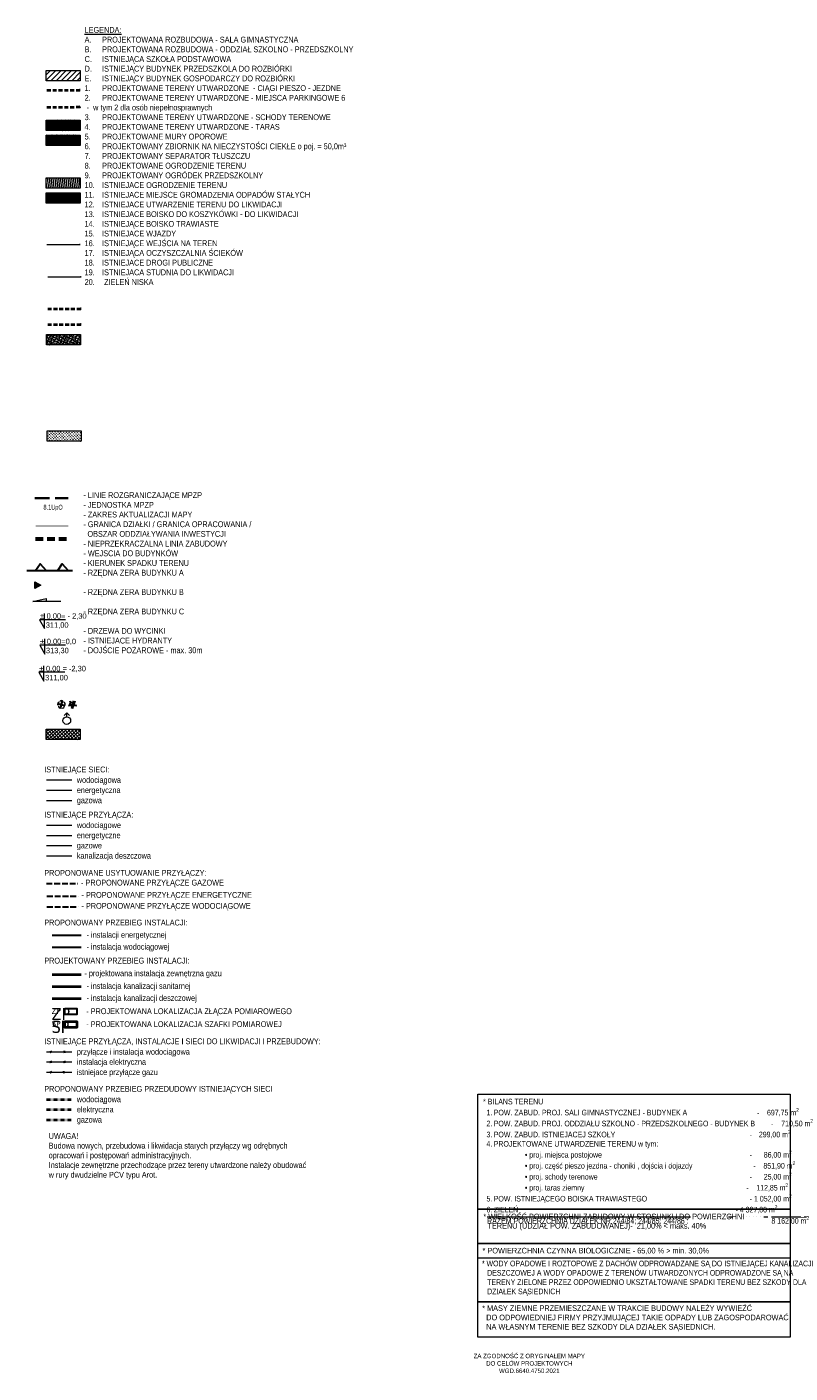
# Model space of a CAD drawing. Header units: metres. Extents: x 6550355 to 6577657, y 5511142 to 5548169.
# Tile 20 of 21: x 6551378 to 6551575, y 5511142 to 5511489. Entities that reach past the tile are written whole.
import ezdxf

# ---------------------------------------------------------------- set-up
doc = ezdxf.new("R2010")
doc.units = ezdxf.units.M
for name, pattern in [('1.5_0.5', [2, 1.5, -0.5]), ('13', [3.5, 2, -0.7, 0.1, -0.7]), ('2_BUBZ02G', [1.75, 1.25, -0.5]), ('2_PTRW01', [1, 0.5, -0.5]), ('4_1', [0]), ('4_SUPG_01', [0]), ('DASHED', [0.75, 0.5, -0.25]), ('LTYPE_13', [100, 67, -33])]:
    doc.linetypes.add(name, pattern=pattern)
doc.layers.get('0').update_dxf_attribs({"lineweight": 0})
for name, color, linetype, lineweight, true_color in [('___AZ_GRANICA TERENU', 7, 'Continuous', 40, 0x4f830c), ('___AZ_WYBURZENIA', 7, 'DASHED', 30, 0x990000), ('___AZ_ZIELEŃ', 7, 'Continuous', 9, 0x74a53b)]:
    doc.layers.add(name, color=color, linetype=linetype, lineweight=lineweight, true_color=true_color)
for name, color, linetype, lineweight in [('___AZ_INSTALACJE', 7, 'Continuous', 40), ('___AZ_OPISY', 7, 'Continuous', 15), ('___AZ_OPISY @ 1', 7, 'Continuous', 15), ('___AZ_OPISY @ 2', 7, 'Continuous', 15), ('___AZ_UTWARDZENIE - KRESKOWANIE', 7, 'Continuous', 9), ('ks', 36, 'Continuous', 18), ('MPZP', 4, 'Continuous', 18), ('SUPG_L_2', 52, '4_SUPG_01', 18)]:
    doc.layers.add(name, color=color, linetype=linetype, lineweight=lineweight)
for name, color, linetype in [('hydrant (punkt)', 7, 'Continuous'), ('LINIE_ENERG', 7, 'Continuous'), ('LINIE_WODA', 7, 'Continuous'), ('ZASIEG', 7, 'Continuous')]:
    doc.layers.add(name, color=color, linetype=linetype)
doc.styles.add('PROSTY', font='arial.ttf', dxfattribs={"height": 15})
doc.styles.get("Standard").update_dxf_attribs({"font": 'arial.ttf'})
doc.styles.add('waldi', font='tahoma.ttf')
doc.styles.add('ZAG 1', font='ARIALN.TTF', dxfattribs={"height": 2})
doc.linetypes.add('OGRODZENIE2', pattern='A,6.35,-2.54,[132,ltypeshp.shx,S=2.54,R=0,X=-2.54,Y=0],-2.54,25.4', length=36.83)
pattern_1 = [(51.3851082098, (0, 0), (-0.0319584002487, 0.2855856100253), [0.6096, -0.2032]), (141.3851082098, (0.12681, 0.15877), (-0.0319584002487, 0.2855856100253), [0.6096, -0.2032])]

# ---------------------------------------------------------------- blocks, each defined once
blk = doc.blocks.new('*U144')
at = {"layer": '___AZ_OPISY @ 1', "insert": (6551384.41, 5511236.01), "char_height": 1.555, "width": 62.9201, "attachment_point": 1, "style": 'waldi'}
blk.add_mtext('ZP', dxfattribs=at)
at = {"layer": '___AZ_OPISY @ 2', "insert": (6551384.41, 5511236.01), "char_height": 3.11, "width": 125.8401, "attachment_point": 1, "style": 'waldi'}
blk.add_mtext('ZP', dxfattribs=at)
blk = doc.blocks.new('US02')
at = {"color": 0, "linetype": 'Continuous', "lineweight": 13}
for p, q in [((0, 1), (-0.353, 0.647)), ((0, 0.5), (0, 1)), ((0, 1), (0.354, 0.647))]:
    blk.add_line(p, q, dxfattribs=at)
blk.add_circle((0, 0), 0.5, dxfattribs=at)
blk = doc.blocks.new('1_OBOP02_01')
at = {"linetype": 'Continuous'}
blk.add_circle((0, 0), 0.06, dxfattribs=at)
for centre, start, end in [((-0.48, 0.15), 102.1445, 221.86), ((0, 0.5), 30.1401, 149.8599), ((0.48, 0.15), 318.14, 77.8555), ((-0.29, -0.4), 174.1482, 293.8542), ((0.29, -0.4), 246.1458, 5.8518)]:
    blk.add_arc(centre, 0.5, start, end, dxfattribs=at)
blk = doc.blocks.new('1_OBOP01_01')
at = {"linetype": 'Continuous'}
for p, q in [((-1.04, -0.35), (-0.4, 0.13)), ((-0.4, 0.13), (-0.66, 0.88)), ((-0.66, 0.88), (-0.01, 0.42)), ((-0.01, 0.42), (0.64, 0.9)), ((0.64, 0.9), (0.4, 0.13)), ((0.4, 0.13), (1.05, -0.33)), ((-0.24, -0.34), (-1.04, -0.35)), ((0.01, -1.1), (-0.24, -0.34)), ((0.25, -0.34), (0.01, -1.1)), ((1.05, -0.33), (0.25, -0.34))]:
    blk.add_line(p, q, dxfattribs=at)
blk.add_circle((0, 0), 0.06, dxfattribs=at)
blk = doc.blocks.new('A$C124A274B')
at = {"layer": '___AZ_WYBURZENIA', "linetype": 'Continuous', "ltscale": 0.05}
for points in [[(0, 0.34), (0, -0.34)], [(-0.34, 0), (0.34, 0)]]:
    blk.add_lwpolyline(points, dxfattribs=at)
blk = doc.blocks.new('*U145')
at = {"layer": '___AZ_OPISY @ 1', "insert": (6551384.41, 5511232.67), "char_height": 1.555, "width": 62.9201, "attachment_point": 1, "style": 'waldi'}
blk.add_mtext('SP', dxfattribs=at)
at = {"layer": '___AZ_OPISY @ 2', "insert": (6551384.41, 5511232.67), "char_height": 3.11, "width": 125.8401, "attachment_point": 1, "style": 'waldi'}
blk.add_mtext('SP', dxfattribs=at)

msp = doc.modelspace()

# ---------------------------------------------------------------- hatches: boundary and pattern name
at = {"ltscale": 0.05}
h = msp.add_hatch(dxfattribs=at)
h.set_pattern_fill('ANSI32', color=256, scale=0.05, angle=6.38511)
h.set_pattern_definition([(51.38510821, (0, 0), (-0.37212188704, 0.297219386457), []), (51.38510821, (0.2231, 0.02497), (-0.37212188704, 0.297219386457), [])])
h.paths.add_polyline_path([(6551382.981, 5511446.231), (6551391.757, 5511446.231), (6551391.757, 5511443.579), (6551382.981, 5511443.579)])
at = {"layer": '___AZ_OPISY', "linetype": 'Continuous'}
h = msp.add_hatch(color=256, dxfattribs=at)
h.dxf.hatch_style = 1
h.paths.add_polyline_path([(6551380.097, 5511345.871), (6551381.565, 5511345.018), (6551380.092, 5511344.173)])
at = {"layer": '___AZ_UTWARDZENIE - KRESKOWANIE', "true_color": 0x454545}
h = msp.add_hatch(dxfattribs=at)
h.set_pattern_fill('ANSI31', color=250, scale=0.3)
h.set_pattern_definition([(45, (0, 63.862), (-0.67351920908, 0.67351920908), [])])
h.paths.add_polyline_path([(6551382.981, 5511477.76), (6551391.757, 5511477.76), (6551391.757, 5511475.108), (6551382.981, 5511475.108)])
at = {"layer": '___AZ_UTWARDZENIE - KRESKOWANIE', "true_color": 0x666666}
h = msp.add_hatch(dxfattribs=at)
h.set_pattern_fill('AR-HBONE', color=251, scale=0.003, angle=6.38511)
h.set_pattern_definition([(51.38510821, (0, 0), (-0.047937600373, 0.428378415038), [0.9144, -0.3048]), (141.38510821, (0.19022, 0.23816), (-0.047937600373, 0.428378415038), [0.9144, -0.3048])])
h.paths.add_polyline_path([(6551382.981, 5511464.915), (6551391.757, 5511464.915), (6551391.757, 5511462.262), (6551382.981, 5511462.262)])
at = {"layer": '___AZ_UTWARDZENIE - KRESKOWANIE', "true_color": 0x7a7a7a}
h = msp.add_hatch(dxfattribs=at)
h.set_pattern_fill('AR-HBONE', color=8, scale=0.002, angle=6.38511)
h.set_pattern_definition(pattern_1)
h.paths.add_polyline_path([(6551382.981, 5511461.071), (6551387.369, 5511461.071), (6551387.369, 5511458.418), (6551382.981, 5511458.418)])
at = {"layer": '___AZ_UTWARDZENIE - KRESKOWANIE', "true_color": 0x3ca2e7}
h = msp.add_hatch(dxfattribs=at)
h.set_pattern_fill('AR-HBONE', color=153, scale=0.002, angle=6.38511)
h.set_pattern_definition(pattern_1)
h.paths.add_polyline_path([(6551387.369, 5511461.071), (6551391.757, 5511461.071), (6551391.757, 5511458.418), (6551387.369, 5511458.418)])
at = {"layer": '___AZ_UTWARDZENIE - KRESKOWANIE'}
h = msp.add_hatch(dxfattribs=at)
h.set_pattern_fill('ANSI31', color=256, scale=0.15, angle=51.38510821)
h.paths.add_polyline_path([(6551382.981, 5511450.081), (6551391.757, 5511450.081), (6551391.757, 5511447.429), (6551382.981, 5511447.429)])
h = msp.add_hatch(dxfattribs=at)
h.set_pattern_fill('ANSI37', color=243, scale=0.2, angle=358)
h.set_pattern_definition([(43, (0, 0), (-0.43306895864, 0.46440960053), []), (133, (0, 0), (-0.46440960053, -0.43306895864), [])])
h.paths.add_polyline_path([(6551382.981, 5511307.844), (6551391.757, 5511307.844), (6551391.757, 5511305.192), (6551382.981, 5511305.192)])
at = {"layer": '___AZ_ZIELEŃ'}
h = msp.add_hatch(dxfattribs=at)
h.set_pattern_fill('GRASS', color=256, scale=0.01, angle=-96.08163)
h.set_pattern_definition([(353.918374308, (-26573.23575, -36632.98133), (0.197622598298, 0.159566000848), [0.047625, -0.3115852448]), (308.918374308, (-26573.23575, -36632.98133), (0.1976225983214, 0.159566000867), [0.047625, -0.206375]), (38.918374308, (-26573.23575, -36632.98133), (-0.159566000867, 0.1976225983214), [0.047625, -0.206375])])
h.paths.add_polyline_path([(6551383.088, 5511409.63), (6551391.863, 5511409.63), (6551391.863, 5511406.977), (6551383.088, 5511406.977)])
h = msp.add_hatch(dxfattribs=at)
h.set_pattern_fill('GRASS', color=256, scale=0.02, angle=358)
h.set_pattern_definition([(88, (-26573.07778, -36653.438), (-0.34645516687, 0.371527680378), [0.09525, -0.6231704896]), (43, (-26573.0778, -36653.438), (-0.346455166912, 0.371527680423), [0.09525, -0.41275]), (133, (-26573.0778, -36653.438), (-0.371527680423, -0.346455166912), [0.09525, -0.41275])])
h.paths.add_polyline_path([(6551383.246, 5511384.789), (6551392.021, 5511384.789), (6551392.021, 5511382.137), (6551383.246, 5511382.137)])

# ---------------------------------------------------------------- linework, layer by layer
at = {"lineweight": 30, "ltscale": 0.03}
msp.add_line((6551378.028, 5511348.826), (6551389.793, 5511348.826), dxfattribs=at)
for points in [[(6551382.981, 5511477.76), (6551391.757, 5511477.76), (6551391.757, 5511475.108), (6551382.981, 5511475.108)], [(6551382.981, 5511464.915), (6551391.757, 5511464.915), (6551391.757, 5511462.262), (6551382.981, 5511462.262)], [(6551382.981, 5511461.071), (6551391.757, 5511461.071), (6551391.757, 5511458.418), (6551382.981, 5511458.418)], [(6551382.981, 5511450.081), (6551391.757, 5511450.081), (6551391.757, 5511447.429), (6551382.981, 5511447.429)], [(6551382.981, 5511446.231), (6551391.757, 5511446.231), (6551391.757, 5511443.579), (6551382.981, 5511443.579)], [(6551383.088, 5511409.63), (6551391.863, 5511409.63), (6551391.863, 5511406.977), (6551383.088, 5511406.977)], [(6551383.246, 5511384.789), (6551392.021, 5511384.789), (6551392.021, 5511382.137), (6551383.246, 5511382.137)]]:
    msp.add_lwpolyline(points, close=True)
for points in [[(6551380.238, 5511348.826), (6551381.426, 5511350.513), (6551382.969, 5511348.826)], [(6551385.948, 5511348.826), (6551387.136, 5511350.513), (6551388.679, 5511348.826)]]:
    msp.add_lwpolyline(points, dxfattribs=at)
at = {"layer": '___AZ_GRANICA TERENU', "linetype": 'LTYPE_13', "lineweight": 60, "ltscale": 0.03}
msp.add_line((6551380.238, 5511356.972), (6551388.669, 5511356.972), dxfattribs=at)
at = {"layer": '___AZ_INSTALACJE', "color": 40, "linetype": '1.5_0.5', "lineweight": 30, "true_color": 0xf6da09}
msp.add_line((6551383.066, 5511268.052), (6551391.124, 5511268.052), dxfattribs=at)
at = {"layer": '___AZ_INSTALACJE', "color": 12, "linetype": '1.5_0.5', "lineweight": 30, "true_color": 0xe00000}
msp.add_line((6551383.194, 5511264.855), (6551391.252, 5511264.855), dxfattribs=at)
at = {"layer": '___AZ_INSTALACJE', "color": 5, "linetype": '1.5_0.5', "lineweight": 30, "true_color": 0x0000f5}
msp.add_line((6551383.194, 5511262.029), (6551391.252, 5511262.029), dxfattribs=at)
at = {"layer": '___AZ_INSTALACJE', "color": 12, "lineweight": 30, "true_color": 0xe00000}
msp.add_line((6551384.495, 5511254.726), (6551392, 5511254.726), dxfattribs=at)
at = {"layer": '___AZ_INSTALACJE', "color": 5, "lineweight": 30, "true_color": 0x0000f5}
msp.add_line((6551384.495, 5511251.657), (6551392, 5511251.657), dxfattribs=at)
at = {"layer": '___AZ_INSTALACJE', "color": 40, "ltscale": 0.12, "true_color": 0xf0b400}
msp.add_line((6551384.495, 5511244.643), (6551392.007, 5511244.643), dxfattribs=at)
at = {"layer": '___AZ_INSTALACJE', "color": 36, "linetype": 'Continuous', "true_color": 0x8a4500}
msp.add_line((6551384.495, 5511241.535), (6551392, 5511241.535), dxfattribs=at)
at = {"layer": '___AZ_INSTALACJE', "color": 98, "linetype": 'Continuous', "true_color": 0x003300}
msp.add_line((6551384.495, 5511238.427), (6551392, 5511238.427), dxfattribs=at)
at = {"layer": '___AZ_INSTALACJE', "color": 142, "linetype": '13', "ltscale": 0.5, "true_color": 0x008ebd}
msp.add_line((6551383.066, 5511212.415), (6551389.614, 5511212.415), dxfattribs=at)
at = {"layer": '___AZ_INSTALACJE', "color": 12, "linetype": '13', "ltscale": 0.5, "true_color": 0xd11005}
msp.add_line((6551383.066, 5511209.788), (6551389.614, 5511209.788), dxfattribs=at)
at = {"layer": '___AZ_INSTALACJE', "color": 40, "linetype": '13', "ltscale": 0.5, "true_color": 0xf6da09}
msp.add_line((6551383.066, 5511207.16), (6551389.614, 5511207.16), dxfattribs=at)
at = {"layer": '___AZ_INSTALACJE', "color": 14, "linetype": 'DASHED', "lineweight": 40, "ltscale": 2, "true_color": 0xa30000}
for points in [[(6551383.17, 5511472.676), (6551391.757, 5511472.679), (6551391.601, 5511472.676)], [(6551383.17, 5511468.336), (6551391.757, 5511468.339), (6551391.601, 5511468.336)], [(6551383.373, 5511416.267), (6551391.96, 5511416.27), (6551391.803, 5511416.267)], [(6551383.373, 5511412.258), (6551391.96, 5511412.261), (6551391.803, 5511412.258)]]:
    msp.add_lwpolyline(points, dxfattribs=at)
at = {"layer": '___AZ_INSTALACJE', "color": 12, "lineweight": 30, "true_color": 0xe00000}
msp.add_lwpolyline([(6551387.798, 5511235.84), (6551390.913, 5511235.84), (6551390.913, 5511234.283), (6551387.798, 5511234.283)], close=True, dxfattribs=at)
at = {"layer": '___AZ_INSTALACJE', "color": 40, "true_color": 0xf6da09}
msp.add_lwpolyline([(6551387.798, 5511232.496), (6551390.913, 5511232.496), (6551390.913, 5511230.939), (6551387.798, 5511230.939)], close=True, dxfattribs=at)
at = {"layer": '___AZ_INSTALACJE', "color": 14, "lineweight": 30, "true_color": 0xa30000}
for points in [[(6551383.931, 5511221.982), (6551384.415, 5511222.122)], [(6551383.957, 5511224.609), (6551384.442, 5511224.75)], [(6551384.097, 5511222.316), (6551384.241, 5511221.818)], [(6551384.123, 5511224.943), (6551384.267, 5511224.446)], [(6551387.437, 5511224.609), (6551387.922, 5511224.75)], [(6551387.49, 5511221.982), (6551387.974, 5511222.122)], [(6551387.603, 5511224.943), (6551387.747, 5511224.446)], [(6551387.656, 5511222.316), (6551387.8, 5511221.818)], [(6551383.957, 5511219.354), (6551384.442, 5511219.495)], [(6551384.123, 5511219.688), (6551384.267, 5511219.191)], [(6551387.254, 5511219.354), (6551387.739, 5511219.495)], [(6551387.42, 5511219.688), (6551387.564, 5511219.191)]]:
    msp.add_lwpolyline(points, dxfattribs=at)
at = {"layer": '___AZ_OPISY', "linetype": 'OGRODZENIE2', "ltscale": 0.03}
msp.add_lwpolyline([(6551383.17, 5511432.888), (6551391.757, 5511432.891), (6551391.601, 5511432.888)], dxfattribs=at)
at = {"layer": '___AZ_OPISY', "linetype": 'OGRODZENIE2', "ltscale": 0.05}
msp.add_lwpolyline([(6551383.373, 5511424.498), (6551391.96, 5511424.502), (6551391.803, 5511424.498)], dxfattribs=at)
at = {"layer": '___AZ_OPISY', "color": 7, "lineweight": 5}
msp.add_lwpolyline([(6551380.097, 5511345.871), (6551381.565, 5511345.018), (6551380.092, 5511344.173)], close=True, dxfattribs=at)
at = {"layer": '___AZ_OPISY', "color": 7}
for points in [[(6551386.783, 5511340.83), (6551379.56, 5511340.83), (6551382.946, 5511341.596), (6551382.946, 5511340.83)], [(6551387.924, 5511336.112), (6551381.295, 5511336.112), (6551382.566, 5511333.81), (6551382.566, 5511337.74)], [(6551387.977, 5511329.559), (6551381.348, 5511329.559), (6551382.619, 5511327.258), (6551382.619, 5511331.187)], [(6551387.758, 5511322.554), (6551381.128, 5511322.554), (6551382.4, 5511320.252), (6551382.4, 5511324.182)]]:
    msp.add_lwpolyline(points, dxfattribs=at)
at = {"layer": '___AZ_OPISY'}
for points in [[(6551494.255, 5511213.779), (6551574.679, 5511213.779), (6551574.679, 5511184.072), (6551494.255, 5511184.072)], [(6551494.255, 5511213.779), (6551574.679, 5511213.779), (6551574.679, 5511160.201), (6551494.255, 5511160.201)], [(6551494.255, 5511184.072), (6551574.679, 5511184.072), (6551574.679, 5511175.21), (6551494.255, 5511175.21)], [(6551494.255, 5511175.21), (6551574.679, 5511175.21), (6551574.679, 5511171.451), (6551494.255, 5511171.451)], [(6551494.255, 5511160.201), (6551574.679, 5511160.201), (6551574.679, 5511151.058), (6551494.255, 5511151.058)]]:
    msp.add_lwpolyline(points, close=True, dxfattribs=at)
msp.add_lwpolyline([(6551494.255, 5511160.201), (6551574.679, 5511160.201)], dxfattribs=at)
at = {"layer": '___AZ_UTWARDZENIE - KRESKOWANIE', "color": 243}
msp.add_lwpolyline([(6551382.981, 5511307.844), (6551391.757, 5511307.844), (6551391.757, 5511305.192), (6551382.981, 5511305.192)], close=True, dxfattribs=at)
at = {"layer": 'ks', "linetype": 'Continuous', "lineweight": 18}
msp.add_line((6551383.066, 5511275.238), (6551389.614, 5511275.238), dxfattribs=at)
at = {"layer": 'LINIE_ENERG', "color": 10, "linetype": 'Continuous', "lineweight": 18}
for p, q in [((6551383.066, 5511292.15), (6551389.614, 5511292.15)), ((6551383.066, 5511280.493), (6551389.614, 5511280.493)), ((6551383.066, 5511222.052), (6551389.614, 5511222.052))]:
    msp.add_line(p, q, dxfattribs=at)
at = {"layer": 'LINIE_WODA', "color": 5, "linetype": 'Continuous', "lineweight": 18}
for p, q in [((6551383.066, 5511294.777), (6551389.614, 5511294.777)), ((6551383.066, 5511283.121), (6551389.614, 5511283.121)), ((6551383.066, 5511224.68), (6551389.614, 5511224.68))]:
    msp.add_line(p, q, dxfattribs=at)
at = {"layer": 'MPZP', "color": 4, "linetype": '2_BUBZ02G', "lineweight": 35, "ltscale": 3, "flags": 128}
msp.add_lwpolyline([(6551380.082, 5511367.488), (6551388.669, 5511367.492)], dxfattribs=at)
at = {"layer": 'SUPG_L_2', "linetype": '4_1'}
for p, q in [((6551383.066, 5511289.522), (6551389.614, 5511289.522)), ((6551383.066, 5511277.866), (6551389.614, 5511277.866)), ((6551383.066, 5511219.425), (6551389.614, 5511219.425))]:
    msp.add_line(p, q, dxfattribs=at)
at = {"layer": 'ZASIEG', "color": 6, "linetype": '13', "const_width": 0.175}
msp.add_lwpolyline([(6551380.238, 5511360.273), (6551388.669, 5511360.276)], dxfattribs=at)

# ---------------------------------------------------------------- block references
at = {"layer": '___AZ_OPISY'}
for name in ['*U144', '*U145']:
    msp.add_blockref(name, (0, 0), dxfattribs=at)
at = {"layer": '___AZ_WYBURZENIA', "ltscale": 0.05, "xscale": 3.000000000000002, "yscale": 3.000000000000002, "zscale": 3.000000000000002, "rotation": 346.2334924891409}
for p in [(6551386.863, 5511314.234), (6551389.775, 5511314.199)]:
    msp.add_blockref('A$C124A274B', p, dxfattribs=at)
at = {"layer": '___AZ_ZIELEŃ'}
for name, p in [('1_OBOP02_01', (6551386.909, 5511314.234)), ('1_OBOP01_01', (6551389.775, 5511314.225))]:
    msp.add_blockref(name, p, dxfattribs=at)
at = {"layer": 'hydrant (punkt)', "color": 7, "linetype": 'Continuous', "lineweight": 18, "xscale": 2, "yscale": 2, "zscale": 2}
msp.add_blockref('US02', (6551388.29, 5511310.097), dxfattribs=at)

# ---------------------------------------------------------------- texts
at = {"layer": '___AZ_OPISY', "color": 7, "style": 'ZAG 1'}
for s, p in [('ISTNIEJĄCE SIECI:', (6551382.494, 5511296.735)), ('wodociągowa', (6551390.88, 5511294.041)), ('energetyczna', (6551390.88, 5511291.414)), ('gazowa', (6551390.88, 5511288.786)), ('ISTNIEJĄCE PRZYŁĄCZA:', (6551382.494, 5511285.079)), ('wodociągowe', (6551390.88, 5511282.385)), ('energetyczne', (6551390.88, 5511279.757)), ('gazowe', (6551390.88, 5511277.13)), ('kanalizacja deszczowa', (6551390.88, 5511274.502)), ('PROPONOWANE USYTUOWANIE PRZYŁĄCZY:', (6551382.494, 5511270.079)), ('- PROPONOWANE PRZYŁĄCZE GAZOWE', (6551391.96, 5511267.555)), ('- PROPONOWANE PRZYŁĄCZE ENERGETYCZNE', (6551392.088, 5511264.385)), ('- PROPONOWANE PRZYŁĄCZE WODOCIĄGOWE', (6551392.088, 5511261.559)), ('PROPONOWANY PRZEBIEG INSTALACJI:', (6551382.494, 5511257.261)), ('- instalacji energetycznej', (6551393.389, 5511254.096)), ('- instalacja wodociągowej', (6551393.389, 5511251.027)), ('PROJEKTOWANY PRZEBIEG INSTALACJI:', (6551382.494, 5511247.437)), ('- projektowana instalacja zewnętrzna gazu', (6551392.843, 5511244.172)), ('- instalacja kanalizacji sanitarnej', (6551393.389, 5511240.904)), ('- PROJEKTOWANA LOKALIZACJA ZŁĄCZA POMIAROWEGO ', (6551393.308, 5511234.395)), ('- instalacja kanalizacji deszczowej', (6551393.389, 5511237.796)), ('- PROJEKTOWANA LOKALIZACJA SZAFKI POMIAROWEJ', (6551393.308, 5511231.051)), ('ISTNIEJĄCE PRZYŁĄCZA, INSTALACJE I SIECI DO LIKWIDACJI I PRZEBUDOWY:', (6551382.494, 5511226.638)), ('przyłącze i instalacja wodociągowa', (6551390.88, 5511223.944)), ('instalacja elektryczna', (6551390.88, 5511221.316)), ('istniejace przyłącze gazu', (6551390.88, 5511218.689)), ('PROPONOWANY PRZEBIEG PRZEDUDOWY ISTNIEJĄCYCH SIECI ', (6551382.494, 5511214.373)), ('wodociągowa', (6551390.88, 5511211.679)), ('elektryczna', (6551390.88, 5511209.052)), ('gazowa', (6551390.88, 5511206.424))]:
    msp.add_text(s, height=1.5, dxfattribs=at).set_placement(p)
at = {"layer": '___AZ_OPISY', "color": 7, "char_height": 1.5, "width": 89.52735, "attachment_point": 1, "style": 'ZAG 1'}
for s, insert in [('\\pi-3,l3,t3;{\\LLEGENDA:}\\P\\pt3,4.5;A.^I^IPROJEKTOWANA ROZBUDOWA - SALA GIMNASTYCZNA{\\H1.86659x; }\\PB.^I^IPROJEKTOWANA ROZBUDOWA - ODDZIAŁ SZKOLNO - PRZEDSZKOLNY{\\H1.57772x; }\\PC. ^I^IISTNIEJĄCA SZKOŁA PODSTAWOWA{\\H1.67401x; }\\PD. ^I^IISTNIEJĄCY BUDYNEK PRZEDSZKOLA DO ROZBIÓRKI{\\H1.88339x; }\\PE. ^I^IISTNIEJĄCY BUDYNEK GOSPODARCZY DO ROZBIÓRKI{\\H2.02489x; }\\P\\pi-4.5,l4.5,t4.5;1.^IPROJEKTOWANE TERENY UTWARDZONE  - CIĄGI PIESZO - JEZDNE{\\H1.73625x; }\\P2.^IPROJEKTOWANE TERENY UTWARDZONE - MIEJSCA PARKINGOWE 6{\\H1.62117x; }^J -  w tym 2 dla osób niepełnosprawnych{\\H1.64725x; }\\P3.^IPROJEKTOWANE TERENY UTWARDZONE - SCHODY TERENOWE{\\H1.64009x; }\\P4.^IPROJEKTOWANE TERENY UTWARDZONE - TARAS{\\H1.65322x; }\\P5.^IPROJEKTOWANE MURY OPOROWE{\\H1.64885x; }\\P6.^IPROJEKTOWANY ZBIORNIK NA NIECZYSTOŚCI CIEKŁE o poj. = 50,0m³ {\\H1.89178x; }\\P7.^IPROJEKTOWANY SEPARATOR TŁUSZCZU{\\H1.78062x; }\\P8.^IPROJEKTOWANE OGRODZENIE TERENU{\\H1.60638x; }\\P9.^IPROJEKTOWANY OGRÓDEK PRZEDSZKOLNY{\\H1.90593x; }\\P10.^IISTNIEJACE OGRODZENIE TERENU{\\H1.7759x; }\\P11.^IISTNIEJACE MIEJSCE GROMADZENIA ODPADÓW STAŁYCH{\\H1.84943x; }\\P12.^IISTNIEJACE UTWARZENIE TERENU DO LIKWIDACJI{\\H1.79473x; }\\P13.^IISTNIEJACE BOISKO DO KOSZYKÓWKI - DO LIKWIDACJI{\\H1.84315x; }\\P14.^IISTNIEJĄCE BOISKO TRAWIASTE{\\H1.79683x; }\\P15.^IISTNIEJACE WJAZDY {\\H1.60098x; }\\P16.^IISTNIEJĄCE WEJŚCIA NA TEREN{\\H1.90773x; }\\P17.^IISTNIEJĄCA OCZYSZCZALNIA ŚCIEKÓW{\\H2.01677x; }\\P18.^IISTNIEJACE DROGI PUBLICZNE{\\H1.73895x; }\\P19.^IISTNIEJACA STUDNIA DO LIKWIDACJI{\\H1.62027x; }\\P20.^I ZIELEŃ NISKA {\\H1.9013x; }', (6551392.888, 5511488.964)), ('\\pi-3,l3,t3;- LINIE ROZGRANICZAJĄCE MPZP\\P- JEDNOSTKA MPZP{\\H1.86659x; }\\P- ZAKRES AKTUALIZACJI MAPY{\\H1.57772x; }\\P\\pi0,l0,tz;- GRANICA DZIAŁKI / GRANICA OPRACOWANIA / {\\H1.67401x; }^J  OBSZAR ODDZIAŁYWANIA INWESTYCJI{\\H1.64192x; }\\P- NIEPRZEKRACZALNA LINIA ZABUDOWY{\\H1.65261x; }\\P- WEJSCIA DO BUDYNKÓW{\\H1.89052x; }\\P- KIERUNEK SPADKU TERENU{\\H1.78104x; }\\P- RZĘDNA ZERA BUDYNKU A{\\H1.58851x; }\\P{\\H1.63716x; }\\P\\pi-3,l3,t3;- RZĘDNA ZERA BUDYNKU B{\\H1.62095x; }\\P{\\H1.62635x; }\\P- RZĘDNA ZERA BUDYNKU C{\\H1.64228x; }\\P{\\H1.63476x; }\\P- DRZEWA DO WYCINKI{\\H1.63948x; }\\P- ISTNIEJACE HYDRANTY{\\H1.65343x; }\\P- DOJŚCIE POŻAROWE - max. 30m{\\H1.89025x; }', (6551392.578, 5511368.989))]:
    msp.add_mtext(s, dxfattribs=dict(at, insert=insert))
at = {"layer": '___AZ_OPISY', "linetype": 'Continuous', "char_height": 1.4, "width": 70.59207, "attachment_point": 1, "style": 'ZAG 1'}
for s, insert in [('%%P 0.00= - 2,30\\P   311,00', (6551381.278, 5511337.766)), ('%%P 0.00=0,0\\P   313,30', (6551381.331, 5511331.213)), ('%%P 0.00 = -2,30\\P   311,00', (6551381.112, 5511324.208))]:
    msp.add_mtext(s, dxfattribs=dict(at, insert=insert))
at = {"layer": '___AZ_OPISY'}
for s, insert, char_height, width, attachment_point, style in [('\\A1;{\\fArial Narrow|b0|i0|c238|p34;\\H6x;* BILANS TERENU\\P\\pi-0.72,l1.63742,t2.88,48.96,49.92,50.88,51.84,52.8,53.76,54.72,55.68,56.64,57.6,58.56,59.52,60.48,61.44,62.4,63.36,64.32,65.28,66.24,67.2,68.16;1.^IPOW. ZABUD. PROJ. SALI GIMNASTYCZNEJ - BUDYNEK A ^I^I^I^I^I^I^I^I^I^I^I^I^I^I^I^I^I^I^I^I^I-    697,75 m\\H0.6667x;\\S2^ ;\\P\\pt2.88,66.24,67.2,68.16;\\H1.4985x;2.^IPOW. ZABUD. PROJ. ODDZIAŁU SZKOLNO - PRZEDSZKOLNEGO - BUDYNEK B    ^I^I^I-    710,50 m\\H0.6665x;\\S2^ ;\\H1.5x;\\P\\pt2.88,31.68,32.64,33.6,34.56,35.52,36.48,37.44,38.4,39.36,40.32,41.28,42.24,43.2,44.16,45.12,46.08,47.04,48,48.96,49.92,50.88,51.84,52.8,53.76,54.72,55.68,56.64,57.6,58.56,59.52,60.48;\\H1.0003x;3.^IPOW. ZABUD. ISTNIEJACEJ SZKOŁY^I^I^I^I^I^I^I^I^I^I^I^I^I^I^I^I^I^I^I^I^I^I^I^I^I^I^I^I^I^I^I^I^I^I^I^I^I^I^I-^I^I 299,00 m\\H0.6665x;\\S2^ ;\\H1.5x;\\P\\pt2.88;\\H1.0003x;4.^IPROJEKTOWANE UTWARDZENIE TERENU w tym:\\P\\pi0,l11.28,t12.48,29.76,30.72,31.68,32.64,33.6,34.56,35.52,36.48,37.44,40.32,41.28,42.24,43.2,44.16,45.12,46.08,47.04,48,48.96,49.92,50.88,51.84,52.8,53.76,54.72,55.68,56.64,57.6,58.56,59.52,60.48;\\fSymbol|b0|i0|c2|p18;·^I\\fArial Narrow|b0|i0|c238|p34;proj. miejsca postojowe^I^I^I^I^I^I^I^I^I     ^I^I^I^I^I^I^I^I^I^I^I^I^I^I^I^I^I^I^I^I^I^I^I^I^I^I^I^I^I^I-      86,00 m\\H0.6665x;\\S2^ ;\\H1.5x;\\P\\pt12.48,50.88,51.84,52.8,53.76,54.72,55.68,56.64,57.6,58.56,59.52,60.48,61.44,62.4,63.36,64.32,65.28,66.24,67.2,68.16;\\fSymbol|b0|i0|c2|p18;\\H1.0003x;·^I\\fArial Narrow|b0|i0|c238|p34;proj. część pieszo jezdna - choniki , dojścia i dojazdy^I^I^I^I^I^I^I^I^I^I^I^I^I^I^I^I^I^I^I-    851,90 m\\H0.6665x;\\S2^ ;\\H1.5x;\\P\\pt12.48,28.8,29.76,30.72,31.68,32.64,33.6,34.56,35.52,36.48,37.44,40.32,41.28,42.24,43.2,44.16,45.12,46.08,47.04,48,48.96,49.92,50.88,51.84,52.8,53.76,54.72,55.68,56.64,57.6,58.56,59.52;\\fSymbol|b0|i0|c2|p18;\\H1.0003x;·^I\\fArial Narrow|b0|i0|c238|p34;proj. schody terenowe^I^I^I^I^I^I^I^I^I^I     ^I^I^I^I^I^I^I^I^I^I^I^I^I^I^I^I^I^I^I^I^I^I^I^I^I^I^I^I^I^I-      25,00 m\\H0.6665x;\\S2^ ;\\H1.5x;\\P\\pt12.48,25.92,26.88,27.84,28.8,29.76,30.72,31.68,32.64,33.6,34.56,35.52,36.48,37.44,38.4,41.28,42.24,43.2,44.16,45.12,46.08,47.04,48,48.96,49.92,50.88,51.84,52.8,53.76,54.72,55.68,56.64;\\fSymbol|b0|i0|c2|p18;\\H1.0003x;·^I\\fArial Narrow|b0|i0|c238|p34;proj. taras ziemny^I^I^I^I^I ^I^I^I^I^I^I^I^I^I     ^I^I^I^I^I^I^I^I^I^I^I^I^I^I^I^I^I^I^I^I^I^I^I^I^I^I^I^I^I-    112,85 m\\H0.6665x;\\S2^ ;\\H1.5004x;\\P\\pi-0.72,l1.63742,t2.88,40.32,41.28,42.24,43.2,44.16,45.12,46.08,47.04,48,48.96,49.92,50.88,51.84,52.8,53.76,54.72,55.68,56.64,57.6,58.56,59.52,60.48,61.44,62.4,63.36,64.32,65.28,66.24,67.2,68.16;5.^IPOW. ISTNIEJĄCEGO BOISKA TRAWIASTEGO ^I^I^I^I^I^I^I^I^I^I^I ^I^I^I^I^I^I^I^I^I^I^I^I^I^I^I^I^I^I^I- 1 052,00 m\\H0.6665x;\\S2^ ;\\H1.5x;\\P\\pt2.88,9.6,10.56,11.52,12.48,13.44,14.4,15.36,16.32,17.28,18.24,19.2,20.16,21.12,22.08,23.04,24,24.96,25.92,26.88,27.84,28.8,29.76,30.72,31.68,32.64,33.6,34.56,35.52,36.48,37.44,38.4;\\H0.99975x;6.^IZIELEŃ ^I^I^I^I^I^I^I^I^I^I^I^I^I^I^I^I^I^I^I^I^I^I^I^I^I^I^I^I^I^I^I^I^I^I^I^I^I^I^I^I^I^I^I^I^I^I^I^I^I^I^I^I^I^I^I^I^I^I^I^I^I^I- 4 327,00 m\\H0.6667x;\\S2^ ;\\P\\pi0,l0,tz;   \\H1.5x;\\ORAZEM POWIERZCHNIA DZIAŁEK NR 244/84; 244/85; 244/86 : ^I^I^I^I^I^I^I^I^I^I^I^I  ^I^I^I^I^I^I^I^I^I  8 162,00 m\\H0.7016x;\\S2^ ;}', (6551495.571, 5511212.556), 0.24, 79.10761, 1, 'PROSTY'), ('UWAGA!\\PBudowa nowych, przebudowa i likwidacja starych przyłączy wg odrębnych opracowań i postępowań administracyjnych.\\PInstalacje zewnętrzne przechodzące przez tereny utwardzone należy obudować ^Jw rury dwudzielne PCV typu Arot.         \\P    ', (6551383.629, 5511203.718), 1.5, 62.10076, 1, 'ZAG 1'), ('{\\fArial Narrow|b0|i0|c238|p34;* WIELKOŚĆ POWIERZCHNI ZABUDOWY W STOSUNKU DO POWIERZCHNI \\P  TERENU (UDZIAŁ POW. ZABUDOWANEJ)-  21,00% \\C1;< maks. 40%\\C256;\\P   }', (6551495.642, 5511182.921), 1.44, 79.24357, 1, 'PROSTY'), ('{\\fArial Narrow|b0|i0|c238|p34;* POWIERZCHNIA CZYNNA BIOLOGICZNIE - 65,00 % \\C1;> min. 30,0%\\P}   ', (6551495.435, 5511174.115), 1.44, 67.64678, 1, 'PROSTY'), ('\\pi-1.44,l1.44;{\\fArial Narrow|b0|i0|c238|p34;* WODY OPADOWE I ROZTOPOWE Z DACHÓW ODPROWADZANE SĄ DO ISTNIEJĄCEJ KANALIZACJI DESZCZOWEJ A WODY OPADOWE Z TERENÓW UTWARDZONYCH ODPROWADZONE SĄ NA TERENY ZIELONE PRZEZ ODPOWIEDNIO UKSZTAŁTOWANE SPADKI TERENU BEZ SZKODY DLA DZIAŁEK SĄSIEDNICH  }', (6551495.285, 5511170.803), 1.44, 79.39359, 1, 'PROSTY'), ('{\\fArial Narrow|b0|i0|c238|p34;* MASY ZIEMNE PRZEMIESZCZANE W TRAKCIE BUDOWY NALEŻY WYWIEŹĆ \\P  DO ODPOWIEDNIEJ FIRMY PRZYJMUJĄCEJ TAKIE ODPADY LUB ZAGOSPODAROWAĆ\\P  NA WŁASNYM TERENIE BEZ SZKODY DLA DZIAŁEK SĄSIEDNICH.}', (6551495.332, 5511159.283), 1.44, 79.34614, 1, 'PROSTY'), ('{\\fArial Narrow|b0|i0|c238|p34;\\H7.627x;\\C20;ZA ZGODNOŚĆ Z ORYGINAŁEM MAPY\\PDO CELÓW PROJEKTOWYCH\\PWGD.6640.4750.2021  \\fISOCPEUR|b0|i0|c238|p34;\\C256;     \\P    }', (6551507.482, 5511146.797), 0.15, 54.52958, 2, 'PROSTY')]:
    msp.add_mtext(s, dxfattribs=dict(at, insert=insert, char_height=char_height, width=width, attachment_point=attachment_point, style=style))
at = {"layer": 'MPZP', "color": 4, "linetype": '2_PTRW01', "lineweight": 25, "ltscale": 3, "width": 0.66}
msp.add_text('8.1UpO', height=1.25, dxfattribs=at).set_placement((6551382.284, 5511364.505))

doc.saveas('drawing.dxf')
